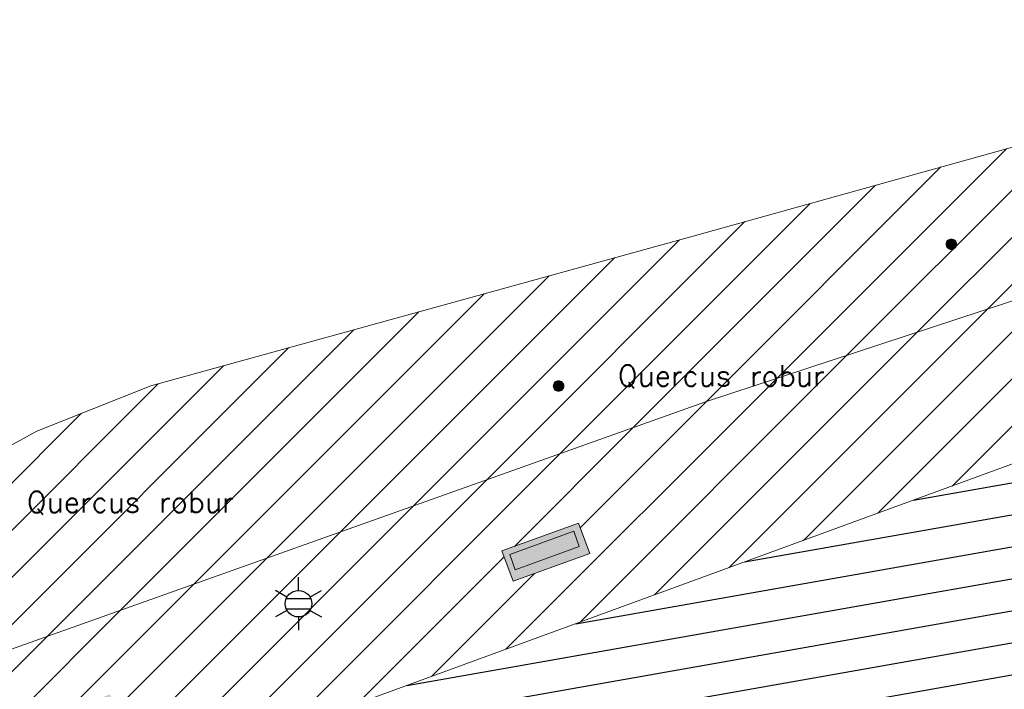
# Model space of a CAD drawing. Header units: metres. Extents: x 102852 to 107197, y 385458 to 392889.
# Tile 39 of 50: x 106718 to 106765, y 392783 to 392814. Entities that reach past the tile are written whole.
import ezdxf
from ezdxf.enums import TextEntityAlignment as Align

# ---------------------------------------------------------------- set-up
doc = ezdxf.new("R2010")
doc.units = ezdxf.units.M
for name, color, linetype, lineweight in [('0-BEBOUWING', 7, 'Continuous', 30), ('0-BEPLANTING', 14, 'Continuous', 30), ('0-GRAS OM SPORTVELDEN', 2, 'Continuous', 30), ('0-GRAS SPORTVELDEN', 3, 'Continuous', 30), ('0-VERHARDING', 5, 'Continuous', 30), ('B-WE-GR-STRUIK-G', 90, 'Continuous', 13), ('B-WE-IE-GEBOUW-G', 10, 'Continuous', 0), ('B-WE-IE-OV-LICHTMAST-S', 40, 'Continuous', 30), ('B-WE-VH-KANTVERHARDING-G', 60, 'Continuous', 13), ('B-WE-VW-MARKERING_LANGS_STREEP_DOORGETROKKEN-G', 7, 'Continuous', 13), ('Bomen', 84, 'Continuous', 0), ('Boomsoort', 10, 'Continuous', 0), ('N-WE-IE-TERREINAFSCHEIDING_KUNSTMATIG_HEKWERK-G', 6, 'Continuous', 0)]:
    doc.layers.add(name, color=color, linetype=linetype, lineweight=lineweight)
doc.styles.add('NLCS-ISO', font='NLCS-ISO.ttf')
doc.styles.add('Style-txt', font='txt.shx')
pattern_1 = [(45, (0, 0), (-1.122532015, 1.122532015), [])]

# ---------------------------------------------------------------- blocks, each defined once
blk = doc.blocks.new('B-SIE-WEG_LICHTMAST-SO_8')
at = {"ltscale": 0.1}
for p, q in [((0, 1.266), (0, 2.531)), ((-1.096, 0.633), (-2.192, 1.266)), ((1.096, 0.633), (2.192, 1.266)), ((-1.096, -0.633), (-2.192, -1.266)), ((1.096, -0.633), (2.192, -1.266)), ((0, -1.266), (0, -2.531))]:
    blk.add_line(p, q, dxfattribs=at)
at = {"flags": 128}
for points in [[(-1.163, 0.5), (1.163, 0.5)], [(-1.163, -0.5), (1.163, -0.5)]]:
    blk.add_lwpolyline(points, dxfattribs=at)
at = {"ltscale": 0.1}
blk.add_circle((0, 0), 1.266, dxfattribs=at)
at = {"style": 'NLCS-ISO'}
blk.add_attdef('TYPE', text='', height=1.8, dxfattribs=at).set_placement((0, 2.531), align=Align.BOTTOM_CENTER)
blk = doc.blocks.new('MPOLYGON_97')
at = {"layer": 'Bomen', "flags": 128}
for points in [[(106761.795, 392803.772), (106761.79, 392803.723), (106762.29, 392803.723)], [(106761.809, 392803.819), (106761.795, 392803.772), (106762.286, 392803.772)], [(106761.795, 392803.772), (106762.286, 392803.772), (106762.29, 392803.723)], [(106761.832, 392803.862), (106761.809, 392803.819), (106762.271, 392803.819)], [(106761.809, 392803.819), (106762.271, 392803.819), (106762.286, 392803.772)], [(106761.864, 392803.9), (106761.832, 392803.862), (106762.248, 392803.862)], [(106761.832, 392803.862), (106762.248, 392803.862), (106762.271, 392803.819)], [(106761.901, 392803.931), (106761.864, 392803.9), (106762.217, 392803.9)], [(106761.864, 392803.9), (106762.217, 392803.9), (106762.248, 392803.862)], [(106761.945, 392803.954), (106761.901, 392803.931), (106762.179, 392803.931)], [(106761.901, 392803.931), (106762.179, 392803.931), (106762.217, 392803.9)], [(106761.992, 392803.968), (106761.945, 392803.954), (106762.136, 392803.954)], [(106761.945, 392803.954), (106762.136, 392803.954), (106762.179, 392803.931)], [(106762.04, 392803.973), (106761.992, 392803.968), (106762.089, 392803.968)], [(106761.992, 392803.968), (106762.089, 392803.968), (106762.136, 392803.954)], [(106761.79, 392803.723), (106761.795, 392803.674), (106762.286, 392803.674)], [(106761.79, 392803.723), (106762.29, 392803.723), (106762.286, 392803.674)], [(106761.795, 392803.674), (106761.809, 392803.627), (106762.271, 392803.627)], [(106761.795, 392803.674), (106762.286, 392803.674), (106762.271, 392803.627)], [(106761.809, 392803.627), (106761.832, 392803.584), (106762.248, 392803.584)], [(106761.809, 392803.627), (106762.271, 392803.627), (106762.248, 392803.584)], [(106761.832, 392803.584), (106761.864, 392803.546), (106762.217, 392803.546)], [(106761.832, 392803.584), (106762.248, 392803.584), (106762.217, 392803.546)], [(106761.864, 392803.546), (106761.901, 392803.515), (106762.179, 392803.515)], [(106761.864, 392803.546), (106762.217, 392803.546), (106762.179, 392803.515)], [(106761.901, 392803.515), (106761.945, 392803.492), (106762.136, 392803.492)], [(106761.901, 392803.515), (106762.179, 392803.515), (106762.136, 392803.492)], [(106761.945, 392803.492), (106761.992, 392803.478), (106762.089, 392803.478)], [(106761.945, 392803.492), (106762.136, 392803.492), (106762.089, 392803.478)], [(106761.992, 392803.478), (106762.089, 392803.478), (106762.04, 392803.473)]]:
    blk.add_lwpolyline(points, close=True, dxfattribs=at)
at = {"layer": 'Bomen', "color": 74, "true_color": 0x55aa00, "flags": 128}
for points in [[(106761.79, 392803.723), (106761.795, 392803.772)], [(106761.795, 392803.772), (106761.809, 392803.819)], [(106761.809, 392803.819), (106761.832, 392803.862)], [(106761.832, 392803.862), (106761.864, 392803.9)], [(106761.864, 392803.9), (106761.901, 392803.931)], [(106761.901, 392803.931), (106761.945, 392803.954)], [(106761.945, 392803.954), (106761.992, 392803.968)], [(106761.992, 392803.968), (106762.04, 392803.973)], [(106762.04, 392803.973), (106762.089, 392803.968)], [(106762.089, 392803.968), (106762.136, 392803.954)], [(106762.136, 392803.954), (106762.179, 392803.931)], [(106762.179, 392803.931), (106762.217, 392803.9)], [(106762.217, 392803.9), (106762.248, 392803.862)], [(106762.248, 392803.862), (106762.271, 392803.819)], [(106762.271, 392803.819), (106762.286, 392803.772)], [(106762.286, 392803.772), (106762.29, 392803.723)], [(106761.795, 392803.674), (106761.79, 392803.723)], [(106761.809, 392803.627), (106761.795, 392803.674)], [(106761.832, 392803.584), (106761.809, 392803.627)], [(106761.864, 392803.546), (106761.832, 392803.584)], [(106761.901, 392803.515), (106761.864, 392803.546)], [(106761.945, 392803.492), (106761.901, 392803.515)], [(106761.992, 392803.478), (106761.945, 392803.492)], [(106762.04, 392803.473), (106761.992, 392803.478)], [(106762.089, 392803.478), (106762.04, 392803.473)], [(106762.136, 392803.492), (106762.089, 392803.478)], [(106762.179, 392803.515), (106762.136, 392803.492)], [(106762.217, 392803.546), (106762.179, 392803.515)], [(106762.248, 392803.584), (106762.217, 392803.546)], [(106762.271, 392803.627), (106762.248, 392803.584)], [(106762.286, 392803.674), (106762.271, 392803.627)], [(106762.29, 392803.723), (106762.286, 392803.674)]]:
    blk.add_lwpolyline(points, dxfattribs=at)
at = {"layer": 'Bomen'}
for points in [[(106761.795, 392803.772), (106761.79, 392803.723), (106762.29, 392803.723)], [(106761.809, 392803.819), (106761.795, 392803.772), (106762.286, 392803.772)], [(106761.795, 392803.772), (106762.286, 392803.772), (106762.29, 392803.723)], [(106761.832, 392803.862), (106761.809, 392803.819), (106762.271, 392803.819)], [(106761.809, 392803.819), (106762.271, 392803.819), (106762.286, 392803.772)], [(106761.864, 392803.9), (106761.832, 392803.862), (106762.248, 392803.862)], [(106761.832, 392803.862), (106762.248, 392803.862), (106762.271, 392803.819)], [(106761.901, 392803.931), (106761.864, 392803.9), (106762.217, 392803.9)], [(106761.864, 392803.9), (106762.217, 392803.9), (106762.248, 392803.862)], [(106761.945, 392803.954), (106761.901, 392803.931), (106762.179, 392803.931)], [(106761.901, 392803.931), (106762.179, 392803.931), (106762.217, 392803.9)], [(106761.992, 392803.968), (106761.945, 392803.954), (106762.136, 392803.954)], [(106761.945, 392803.954), (106762.136, 392803.954), (106762.179, 392803.931)], [(106762.04, 392803.973), (106761.992, 392803.968), (106762.089, 392803.968)], [(106761.992, 392803.968), (106762.089, 392803.968), (106762.136, 392803.954)]]:
    blk.add_solid(points, dxfattribs=at)
at = {"layer": 'Bomen', "extrusion": (0, 0, -1)}
for points in [[(-106761.79, 392803.723), (-106761.795, 392803.674), (-106762.286, 392803.674)], [(-106761.79, 392803.723), (-106762.29, 392803.723), (-106762.286, 392803.674)], [(-106761.795, 392803.674), (-106761.809, 392803.627), (-106762.271, 392803.627)], [(-106761.795, 392803.674), (-106762.286, 392803.674), (-106762.271, 392803.627)], [(-106761.809, 392803.627), (-106761.832, 392803.584), (-106762.248, 392803.584)], [(-106761.809, 392803.627), (-106762.271, 392803.627), (-106762.248, 392803.584)], [(-106761.832, 392803.584), (-106761.864, 392803.546), (-106762.217, 392803.546)], [(-106761.832, 392803.584), (-106762.248, 392803.584), (-106762.217, 392803.546)], [(-106761.864, 392803.546), (-106761.901, 392803.515), (-106762.179, 392803.515)], [(-106761.864, 392803.546), (-106762.217, 392803.546), (-106762.179, 392803.515)], [(-106761.901, 392803.515), (-106761.945, 392803.492), (-106762.136, 392803.492)], [(-106761.901, 392803.515), (-106762.179, 392803.515), (-106762.136, 392803.492)], [(-106761.945, 392803.492), (-106761.992, 392803.478), (-106762.089, 392803.478)], [(-106761.945, 392803.492), (-106762.136, 392803.492), (-106762.089, 392803.478)], [(-106761.992, 392803.478), (-106762.089, 392803.478), (-106762.04, 392803.473)]]:
    blk.add_solid(points, dxfattribs=at)
blk = doc.blocks.new('MPOLYGON_159')
at = {"layer": 'Bomen', "flags": 128}
for points in [[(106743.292, 392797.219), (106743.245, 392797.205), (106743.436, 392797.205)], [(106743.34, 392797.224), (106743.292, 392797.219), (106743.389, 392797.219)], [(106743.292, 392797.219), (106743.389, 392797.219), (106743.436, 392797.205)], [(106743.095, 392797.023), (106743.09, 392796.974), (106743.59, 392796.974)], [(106743.09, 392796.974), (106743.095, 392796.925), (106743.586, 392796.925)], [(106743.09, 392796.974), (106743.59, 392796.974), (106743.586, 392796.925)], [(106743.109, 392797.07), (106743.095, 392797.023), (106743.586, 392797.023)], [(106743.095, 392797.023), (106743.586, 392797.023), (106743.59, 392796.974)], [(106743.095, 392796.925), (106743.109, 392796.878), (106743.571, 392796.878)], [(106743.095, 392796.925), (106743.586, 392796.925), (106743.571, 392796.878)], [(106743.133, 392797.113), (106743.109, 392797.07), (106743.571, 392797.07)], [(106743.109, 392797.07), (106743.571, 392797.07), (106743.586, 392797.023)], [(106743.109, 392796.878), (106743.133, 392796.835), (106743.548, 392796.835)], [(106743.109, 392796.878), (106743.571, 392796.878), (106743.548, 392796.835)], [(106743.164, 392797.151), (106743.133, 392797.113), (106743.548, 392797.113)], [(106743.133, 392797.113), (106743.548, 392797.113), (106743.571, 392797.07)], [(106743.133, 392796.835), (106743.164, 392796.797), (106743.517, 392796.797)], [(106743.133, 392796.835), (106743.548, 392796.835), (106743.517, 392796.797)], [(106743.201, 392797.182), (106743.164, 392797.151), (106743.517, 392797.151)], [(106743.164, 392797.151), (106743.517, 392797.151), (106743.548, 392797.113)], [(106743.164, 392796.797), (106743.201, 392796.766), (106743.479, 392796.766)], [(106743.164, 392796.797), (106743.517, 392796.797), (106743.479, 392796.766)], [(106743.245, 392797.205), (106743.201, 392797.182), (106743.479, 392797.182)], [(106743.201, 392797.182), (106743.479, 392797.182), (106743.517, 392797.151)], [(106743.201, 392796.766), (106743.245, 392796.743), (106743.436, 392796.743)], [(106743.201, 392796.766), (106743.479, 392796.766), (106743.436, 392796.743)], [(106743.245, 392797.205), (106743.436, 392797.205), (106743.479, 392797.182)], [(106743.245, 392796.743), (106743.292, 392796.729), (106743.389, 392796.729)], [(106743.245, 392796.743), (106743.436, 392796.743), (106743.389, 392796.729)], [(106743.292, 392796.729), (106743.389, 392796.729), (106743.34, 392796.724)]]:
    blk.add_lwpolyline(points, close=True, dxfattribs=at)
at = {"layer": 'Bomen', "color": 74, "true_color": 0x55aa00, "flags": 128}
for points in [[(106743.245, 392797.205), (106743.292, 392797.219)], [(106743.292, 392797.219), (106743.34, 392797.224)], [(106743.34, 392797.224), (106743.389, 392797.219)], [(106743.389, 392797.219), (106743.436, 392797.205)], [(106743.09, 392796.974), (106743.095, 392797.023)], [(106743.095, 392796.925), (106743.09, 392796.974)], [(106743.095, 392797.023), (106743.109, 392797.07)], [(106743.109, 392796.878), (106743.095, 392796.925)], [(106743.109, 392797.07), (106743.133, 392797.113)], [(106743.133, 392796.835), (106743.109, 392796.878)], [(106743.133, 392797.113), (106743.164, 392797.151)], [(106743.164, 392796.797), (106743.133, 392796.835)], [(106743.164, 392797.151), (106743.201, 392797.182)], [(106743.201, 392796.766), (106743.164, 392796.797)], [(106743.201, 392797.182), (106743.245, 392797.205)], [(106743.245, 392796.743), (106743.201, 392796.766)], [(106743.292, 392796.729), (106743.245, 392796.743)], [(106743.436, 392796.743), (106743.389, 392796.729)], [(106743.436, 392797.205), (106743.479, 392797.182)], [(106743.479, 392796.766), (106743.436, 392796.743)], [(106743.479, 392797.182), (106743.517, 392797.151)], [(106743.517, 392796.797), (106743.479, 392796.766)], [(106743.517, 392797.151), (106743.548, 392797.113)], [(106743.548, 392796.835), (106743.517, 392796.797)], [(106743.548, 392797.113), (106743.571, 392797.07)], [(106743.571, 392796.878), (106743.548, 392796.835)], [(106743.571, 392797.07), (106743.586, 392797.023)], [(106743.586, 392796.925), (106743.571, 392796.878)], [(106743.586, 392797.023), (106743.59, 392796.974)], [(106743.59, 392796.974), (106743.586, 392796.925)], [(106743.34, 392796.724), (106743.292, 392796.729)], [(106743.389, 392796.729), (106743.34, 392796.724)]]:
    blk.add_lwpolyline(points, dxfattribs=at)
at = {"layer": 'Bomen'}
for points in [[(106743.292, 392797.219), (106743.245, 392797.205), (106743.436, 392797.205)], [(106743.34, 392797.224), (106743.292, 392797.219), (106743.389, 392797.219)], [(106743.292, 392797.219), (106743.389, 392797.219), (106743.436, 392797.205)], [(106743.095, 392797.023), (106743.09, 392796.974), (106743.59, 392796.974)], [(106743.109, 392797.07), (106743.095, 392797.023), (106743.586, 392797.023)], [(106743.095, 392797.023), (106743.586, 392797.023), (106743.59, 392796.974)], [(106743.133, 392797.113), (106743.109, 392797.07), (106743.571, 392797.07)], [(106743.109, 392797.07), (106743.571, 392797.07), (106743.586, 392797.023)], [(106743.164, 392797.151), (106743.133, 392797.113), (106743.548, 392797.113)], [(106743.133, 392797.113), (106743.548, 392797.113), (106743.571, 392797.07)], [(106743.201, 392797.182), (106743.164, 392797.151), (106743.517, 392797.151)], [(106743.164, 392797.151), (106743.517, 392797.151), (106743.548, 392797.113)], [(106743.245, 392797.205), (106743.201, 392797.182), (106743.479, 392797.182)], [(106743.201, 392797.182), (106743.479, 392797.182), (106743.517, 392797.151)], [(106743.245, 392797.205), (106743.436, 392797.205), (106743.479, 392797.182)]]:
    blk.add_solid(points, dxfattribs=at)
at = {"layer": 'Bomen', "extrusion": (0, 0, -1)}
for points in [[(-106743.09, 392796.974), (-106743.095, 392796.925), (-106743.586, 392796.925)], [(-106743.09, 392796.974), (-106743.59, 392796.974), (-106743.586, 392796.925)], [(-106743.095, 392796.925), (-106743.109, 392796.878), (-106743.571, 392796.878)], [(-106743.095, 392796.925), (-106743.586, 392796.925), (-106743.571, 392796.878)], [(-106743.109, 392796.878), (-106743.133, 392796.835), (-106743.548, 392796.835)], [(-106743.109, 392796.878), (-106743.571, 392796.878), (-106743.548, 392796.835)], [(-106743.133, 392796.835), (-106743.164, 392796.797), (-106743.517, 392796.797)], [(-106743.133, 392796.835), (-106743.548, 392796.835), (-106743.517, 392796.797)], [(-106743.164, 392796.797), (-106743.201, 392796.766), (-106743.479, 392796.766)], [(-106743.164, 392796.797), (-106743.517, 392796.797), (-106743.479, 392796.766)], [(-106743.201, 392796.766), (-106743.245, 392796.743), (-106743.436, 392796.743)], [(-106743.201, 392796.766), (-106743.479, 392796.766), (-106743.436, 392796.743)], [(-106743.245, 392796.743), (-106743.292, 392796.729), (-106743.389, 392796.729)], [(-106743.245, 392796.743), (-106743.436, 392796.743), (-106743.389, 392796.729)], [(-106743.292, 392796.729), (-106743.389, 392796.729), (-106743.34, 392796.724)]]:
    blk.add_solid(points, dxfattribs=at)

msp = doc.modelspace()

# ---------------------------------------------------------------- hatches: boundary and pattern name
at = {"layer": '0-BEBOUWING', "ltscale": 0.2, "true_color": 0x636466}
msp.add_hatch(color=251, dxfattribs=at).paths.add_polyline_path([(106741.281, 392788.227), (106741.021, 392788.95), (106744.067, 392790.06), (106744.327, 392789.337)])
at = {"layer": '0-BEPLANTING'}
h = msp.add_hatch(dxfattribs=at)
h.set_pattern_fill('ANSI31', color=256, scale=0.1, pattern_type=2)
h.set_pattern_definition(pattern_1)
h.paths.add_polyline_path([(106751.294, 392706.191), (106748.92, 392708.225), (106745.198, 392706.831), (106711.916, 392695.763), (106712.425, 392693.79), (106743.077, 392704.287), (106743.987, 392700.627), (106749.044, 392701.879)])
h.paths.add_polyline_path([(106750.336, 392796.22), (106770.605, 392802.885), (106783.282, 392807.352), (106795.756, 392773.489), (106809.907, 392735.704), (106810.942, 392731.627), (106811.77, 392731.029), (106813.307, 392731.567), (106818.458, 392729.318), (106823.945, 392731.502), (106824.328, 392732.469), (106821.773, 392736.895), (106819.665, 392735.604), (106813.471, 392745.713), (106810.77, 392747.032), (106809.975, 392749.306), (106796.793, 392786.125), (106786.708, 392814.411), (106749.753, 392804.113), (106723.938, 392796.984), (106718.5, 392794.827), (106695.383, 392782.156), (106679.784, 392773.24), (106669.204, 392766.99), (106668.917, 392766.585), (106673.555, 392761.303), (106681.502, 392738.535), (106694.251, 392706.63), (106699.531, 392694.187), (106701.324, 392693.036), (106703.39, 392692.383), (106704.732, 392692.168), (106704.996, 392692.135), (106704.006, 392694.268), (106699.159, 392705.277), (106694.869, 392715.534), (106693.055, 392719.506), (106687.767, 392732.143), (106678.159, 392764.438), (106677.961, 392766.355), (106678.327, 392767.613), (106679.797, 392768.804), (106681.808, 392769.96), (106706.489, 392780.282), (106716.079, 392784.024)])
at = {"layer": '0-GRAS OM SPORTVELDEN', "ltscale": 0.2}
h = msp.add_hatch(dxfattribs=at)
h.set_pattern_fill('ANSI31', color=256, scale=0.1, pattern_type=2)
h.set_pattern_definition(pattern_1)
h.paths.add_polyline_path([(106878.029, 392679.912), (106870.381, 392690.747), (106869.459, 392690.839), (106868.686, 392691.643), (106868.327, 392692.47), (106865.156, 392691.094), (106865.504, 392690.129), (106863.231, 392686.183), (106859.735, 392679.89), (106859.205, 392679.325), (106858.636, 392679.495), (106853.834, 392684.278), (106853.119, 392683.775), (106850.182, 392681.965), (106853.729, 392679.611), (106856.758, 392677.851), (106857.374, 392677.049), (106856.209, 392675.55), (106850.787, 392671.119), (106844.104, 392665.469), (106838.319, 392660.408), (106835.893, 392658.647), (106834.958, 392658.478), (106834.306, 392658.896), (106835.617, 392657.116), (106819.412, 392645.124), (106817.366, 392647.954), (106816.834, 392647.51), (106822.125, 392640.788), (106854.597, 392663.978), (106875.812, 392636.976), (106876.686, 392635.854), (106877.718, 392634.355), (106897.151, 392606.396), (106899.026, 392609.273), (106898.248, 392609.258), (106885.56, 392627.779), (106870.294, 392648.742), (106858.145, 392666.472), (106857.585, 392668.026), (106857.857, 392669.198), (106858.522, 392669.857), (106859.777, 392670.144), (106860.833, 392669.697), (106867.571, 392672.46), (106868.349, 392673.079)])
h.paths.add_polyline_path([(106783.282, 392807.352), (106770.605, 392802.885), (106750.336, 392796.22), (106716.079, 392784.024), (106706.489, 392780.282), (106681.808, 392769.96), (106679.797, 392768.804), (106678.327, 392767.613), (106677.961, 392766.355), (106678.159, 392764.438), (106687.767, 392732.143), (106693.055, 392719.506), (106694.869, 392715.534), (106699.159, 392705.277), (106704.006, 392694.268), (106704.996, 392692.135), (106706.502, 392691.944), (106712.425, 392693.79), (106711.916, 392695.763), (106745.198, 392706.831), (106748.92, 392708.225), (106751.294, 392706.191), (106751.867, 392707.288), (106751.408, 392708.827), (106750.066, 392712.651), (106753.144, 392713.76), (106753.785, 392711.555), (106754.368, 392711.636), (106756.216, 392710.395), (106794.463, 392722.227), (106799.421, 392721.742), (106801.62, 392722.617), (106801.357, 392723.277), (106805.08, 392724.901), (106805.371, 392724.11), (106811.863, 392726.694), (106811.59, 392727.38), (106815.51, 392728.981), (106815.797, 392728.259), (106818.458, 392729.318), (106813.307, 392731.567), (106811.77, 392731.029), (106810.942, 392731.627), (106809.907, 392735.704), (106795.756, 392773.489)])
h.paths.add_polyline_path([(106732.769, 392781.491), (106778.618, 392798.264), (106779.48, 392798.582), (106779.82, 392797.693), (106782.183, 392791.426), (106783.799, 392787.008), (106783.788, 392787.004), (106787.535, 392776.906), (106789.592, 392771.212), (106792.203, 392764.247), (106794.163, 392759), (106797.971, 392748.635), (106801.998, 392737.87), (106802.296, 392737.063), (106801.398, 392736.678), (106794.575, 392734.145), (106755.487, 392719.894), (106716.599, 392705.515), (106709.888, 392703.092), (106709.083, 392702.8), (106708.738, 392703.714), (106706.234, 392710.314), (106704.769, 392714.291), (106700.876, 392724.717), (106698.957, 392730.007), (106696.315, 392736.964), (106694.302, 392742.256), (106690.4, 392752.52), (106688.71, 392756.912), (106686.211, 392763.655), (106685.858, 392764.491), (106686.783, 392764.899)], flags=17)
h.paths.add_polyline_path([(106718.394, 392780.934), (106721.992, 392782.301), (106722.541, 392780.774), (106718.95, 392779.454)], flags=17)
h.paths.add_polyline_path([(106740.646, 392789.121), (106744.291, 392790.447), (106744.828, 392789.007), (106741.183, 392787.681)], flags=17)
h.paths.add_polyline_path([(106780.453, 392720.33), (106809.983, 392731.852), (106810.31, 392731.015), (106780.889, 392719.221)], flags=17)
at = {"layer": '0-GRAS SPORTVELDEN'}
h = msp.add_hatch(dxfattribs=at)
h.set_pattern_fill('HATCH', color=256, scale=0.1, style=0, pattern_type=2)
h.set_pattern_definition([(10, (106775.7352, 392736.391), (-0.260472, 1.477212), [])])
h.paths.add_polyline_path([(106778.618, 392798.264), (106732.769, 392781.491), (106686.783, 392764.899), (106686.211, 392763.655), (106688.71, 392756.912), (106690.4, 392752.52), (106694.302, 392742.256), (106696.315, 392736.964), (106698.957, 392730.007), (106700.876, 392724.717), (106704.769, 392714.291), (106706.234, 392710.314), (106708.738, 392703.714), (106709.888, 392703.092), (106716.599, 392705.515), (106755.487, 392719.894), (106794.575, 392734.145), (106801.398, 392736.678), (106801.998, 392737.87), (106797.971, 392748.635), (106794.163, 392759), (106792.203, 392764.247), (106789.592, 392771.212), (106787.535, 392776.906), (106783.788, 392787.004), (106783.799, 392787.008), (106782.183, 392791.426), (106779.82, 392797.693)])
at = {"layer": '0-VERHARDING', "true_color": 0x939598, "extrusion": (0, 0, -1)}
h = msp.add_hatch(color=252, dxfattribs=at)
h.paths.add_polyline_path([(-106766.926, 392669.728), (-106764.217, 392679.441), (-106756.696, 392704.306), (-106757.087, 392707.359), (-106792.909, 392718.492), (-106796.633, 392717.116), (-106831.517, 392731.259), (-106833.497, 392732.069), (-106835.282, 392732.719), (-106837.247, 392733.506), (-106835.615, 392736.13), (-106825.674, 392749.381), (-106820.52, 392745.664), (-106824.769, 392738.731), (-106821.773, 392736.895), (-106824.328, 392732.469), (-106823.945, 392731.502), (-106818.458, 392729.318), (-106815.789, 392728.256), (-106811.863, 392726.694), (-106805.371, 392724.11), (-106801.62, 392722.617), (-106799.421, 392721.742), (-106794.463, 392722.227), (-106756.216, 392710.395), (-106751.642, 392708.903), (-106751.408, 392708.827), (-106751.867, 392707.288), (-106749.044, 392701.879), (-106743.987, 392700.627), (-106744.929, 392696.917), (-106755.474, 392700.427), (-106760.421, 392684.242), (-106762.427, 392677.685), (-106764.534, 392670.737)])
h.paths.add_polyline_path([(-106751.408, 392708.827), (-106751.642, 392708.903), (-106756.216, 392710.395), (-106754.368, 392711.636), (-106753.785, 392711.555), (-106753.144, 392713.76), (-106750.066, 392712.651)], flags=17)
h.paths.add_polyline_path([(-106718.95, 392779.454), (-106722.541, 392780.774), (-106721.992, 392782.301), (-106718.394, 392780.934)])
h.paths.add_polyline_path([(-106719.021, 392780.068), (-106722.082, 392781.175), (-106721.811, 392781.907), (-106718.75, 392780.8)], flags=17)
h.paths.add_polyline_path([(-106741.183, 392787.681), (-106744.828, 392789.007), (-106744.291, 392790.447), (-106740.646, 392789.121)])
h.paths.add_polyline_path([(-106741.281, 392788.227), (-106744.327, 392789.337), (-106744.067, 392790.06), (-106741.021, 392788.95)], flags=17)
h.paths.add_polyline_path([(-106894.443, 392694.646), (-106897.563, 392696.848), (-106896.675, 392698.127), (-106893.517, 392695.89)])
h.paths.add_polyline_path([(-106894.376, 392695.244), (-106897.042, 392697.094), (-106896.607, 392697.714), (-106893.956, 392695.85)], flags=17)

# ---------------------------------------------------------------- linework, layer by layer
at = {"layer": 'B-WE-GR-STRUIK-G', "flags": 128}
msp.add_lwpolyline([(106704.996, 392692.135), (106704.996, 392692.135), (106704.006, 392694.268), (106699.159, 392705.277), (106694.869, 392715.534), (106693.055, 392719.506), (106687.767, 392732.143), (106678.159, 392764.438), (106677.961, 392766.355), (106678.327, 392767.613), (106679.797, 392768.804), (106681.808, 392769.96), (106706.489, 392780.282), (106716.079, 392784.024), (106750.336, 392796.22), (106770.605, 392802.885), (106783.282, 392807.352), (106795.756, 392773.489), (106809.907, 392735.704), (106810.942, 392731.627), (106811.77, 392731.029), (106813.307, 392731.567), (106818.457, 392729.318)], dxfattribs=at)
at = {"layer": 'B-WE-IE-GEBOUW-G', "flags": 128}
for points in [[(106741.021, 392788.95), (106744.067, 392790.06)], [(106744.067, 392790.06), (106744.327, 392789.337)], [(106741.281, 392788.227), (106744.327, 392789.337)], [(106741.021, 392788.95), (106741.281, 392788.227)]]:
    msp.add_lwpolyline(points, dxfattribs=at)
at = {"layer": 'B-WE-VH-KANTVERHARDING-G'}
for p, q in [((106744.291, 392790.447), (106740.646, 392789.121)), ((106744.828, 392789.007), (106744.291, 392790.447)), ((106744.828, 392789.007), (106741.183, 392787.681))]:
    msp.add_line(p, q, dxfattribs=at)
at = {"layer": 'B-WE-VH-KANTVERHARDING-G', "flags": 128}
msp.add_lwpolyline([(106741.183, 392787.681), (106740.646, 392789.121)], dxfattribs=at)
at = {"layer": 'B-WE-VW-MARKERING_LANGS_STREEP_DOORGETROKKEN-G', "flags": 128}
msp.add_lwpolyline([(106686.783, 392764.899), (106732.769, 392781.491), (106778.618, 392798.264), (106779.48, 392798.582), (106779.82, 392797.693), (106782.183, 392791.426), (106783.794, 392787.021), (106783.788, 392787.004), (106787.535, 392776.906), (106789.592, 392771.212), (106792.203, 392764.247), (106794.163, 392759), (106797.971, 392748.635), (106801.998, 392737.87), (106802.296, 392737.063), (106801.398, 392736.678), (106794.575, 392734.145), (106755.487, 392719.894), (106716.599, 392705.515)], dxfattribs=at)
at = {"layer": 'N-WE-IE-TERREINAFSCHEIDING_KUNSTMATIG_HEKWERK-G', "flags": 128}
msp.add_lwpolyline([(106668.917, 392766.585), (106669.204, 392766.99), (106679.784, 392773.24), (106695.383, 392782.156), (106718.5, 392794.827), (106723.938, 392796.984), (106749.753, 392804.113), (106786.708, 392814.411), (106796.793, 392786.125), (106809.975, 392749.306), (106810.77, 392747.032), (106813.471, 392745.713)], dxfattribs=at)

# ---------------------------------------------------------------- block references
at = {"layer": 'B-WE-IE-OV-LICHTMAST-S', "xscale": 0.5, "yscale": 0.5, "zscale": 0.5, "rotation": 360}
msp.add_blockref('B-SIE-WEG_LICHTMAST-SO_8', (106730.959, 392786.612), dxfattribs=at)
at = {"layer": 'Bomen', "rotation": 360}
for name in ['MPOLYGON_97', 'MPOLYGON_159']:
    msp.add_blockref(name, (0, 0, 0.134), dxfattribs=at)

# ---------------------------------------------------------------- texts
at = {"layer": 'Boomsoort', "color": 7, "style": 'Style-txt'}
for p in [(106756.007, 392796.974, 0.134), (106727.874, 392790.949, 0.134)]:
    msp.add_text('Quercus robur', height=1, dxfattribs=at).set_placement(p, align=Align.RIGHT)

doc.saveas('drawing.dxf')
